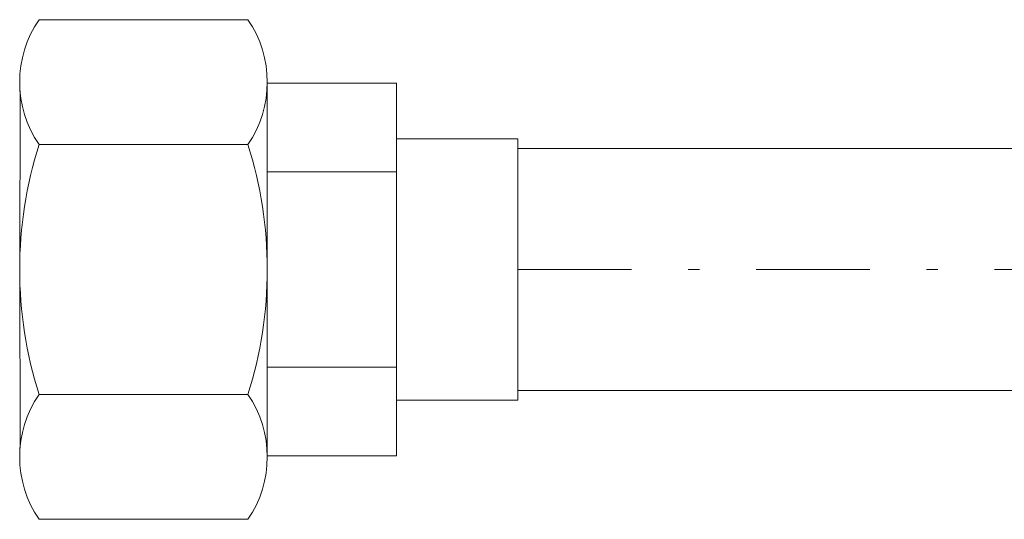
# Model space of a CAD drawing. Header units: millimetres. Extents: x -368 to 1732, y 3428 to 4913.
# Tile 71 of 80: x 1117.58 to 1126.26, y 4370.11 to 4374.52. Entities that reach past the tile are written whole.
import ezdxf

# ---------------------------------------------------------------- set-up
doc = ezdxf.new("R2010")
doc.units = ezdxf.units.MM
doc.linetypes.add('ACAD_ISO08W100', pattern=[36, 24, -3, 6, -3])
doc.linetypes.add('DASHDOT2', pattern=[0.5, 0.25, -0.125, 0, -0.125])
doc.layers.add('-- CO_p', color=51, linetype='Continuous', lineweight=9)

# ---------------------------------------------------------------- blocks, each defined once
blk = doc.blocks.new('*U521')
at = {"color": 0, "ltscale": 10}
for p, q in [((432.966, 10.65), (507.966, 10.65)), ((432.966, -10.65), (507.966, -10.65))]:
    blk.add_line(p, q, dxfattribs=at)
at = {"color": 50, "linetype": 'DASHDOT2', "ltscale": 40}
blk.add_line((432.966, 0), (507.966, 0), dxfattribs=at)
blk = doc.blocks.new('łącznik DN20')
at = {"color": 11, "lineweight": 0}
for p, q in [((20.114, 22.003), (1.705, 22.003)), ((21.818, 0), (21.818, 16.502)), ((0, 0), (0.029, 15.749)), ((0, 0), (0.029, -15.749)), ((21.818, 0), (21.818, -16.502)), ((20.114, -22.003), (1.705, -22.003))]:
    blk.add_line(p, q, dxfattribs=at)
at = {"color": 50, "lineweight": 0}
for p, q in [((33.203, 16.422), (21.818, 16.422)), ((33.203, 11.5), (33.203, 16.422)), ((43.913, 11.5), (33.203, 11.5)), ((33.203, 11.5), (33.203, 0)), ((43.913, 11.5), (43.913, 11.5)), ((43.913, 11.5), (43.913, 0)), ((1.705, 11.001), (20.114, 11.001)), ((33.203, 8.591), (21.818, 8.591)), ((33.203, -11.5), (33.203, 0)), ((43.913, -11.5), (43.913, 0)), ((33.203, -8.591), (21.818, -8.591)), ((1.705, -11.001), (20.114, -11.001)), ((43.913, -11.5), (33.203, -11.5)), ((33.203, -11.5), (33.203, -16.422)), ((43.913, -11.5), (43.913, -11.5)), ((33.203, -16.422), (21.818, -16.422))]:
    blk.add_line(p, q, dxfattribs=at)
at = {"color": 11, "lineweight": 0}
for centre, start, end in [((9.727, 16.502), 145.56153, 214.43847), ((12.092, 16.502), 325.56153, 34.43847), ((9.727, -16.502), 145.56153, 214.43847), ((12.092, -16.502), 325.56153, 34.43847)]:
    blk.add_arc(centre, 9.727, start, end, dxfattribs=at)
at = {"color": 50, "lineweight": 0}
for centre, start, end in [((36.35, 0), 162.38303, 197.61697), ((-14.532, 0), 342.38303, 17.61697)]:
    blk.add_arc(centre, 36.35, start, end, dxfattribs=at)
blk = doc.blocks.new('-- CIEPŁOMIERZ ECHO II_20')
at = {"color": 6, "xscale": -0.1, "yscale": 0.1}
blk.add_blockref('łącznik DN20', (1.09091, -0.00245), dxfattribs=at)
blk = doc.blocks.new('*U324')
at = {"linetype": 'Continuous', "lineweight": 0}
blk.add_blockref('-- CIEPŁOMIERZ ECHO II_20', (3.3004, 0), dxfattribs=at)

msp = doc.modelspace()

# ---------------------------------------------------------------- block references
at = {"layer": '-- CO_p', "linetype": 'ACAD_ISO08W100', "ltscale": 20, "xscale": -1}
msp.add_blockref('*U324', (1121.9726, 4372.3175), dxfattribs=at)
at = {"layer": '-- CO_p', "linetype": 'ACAD_ISO08W100', "ltscale": 20, "xscale": 0.1, "yscale": 0.1, "zscale": 0.1}
msp.add_blockref('*U521', (1078.676, 4372.3151), dxfattribs=at)

doc.saveas('drawing.dxf')
